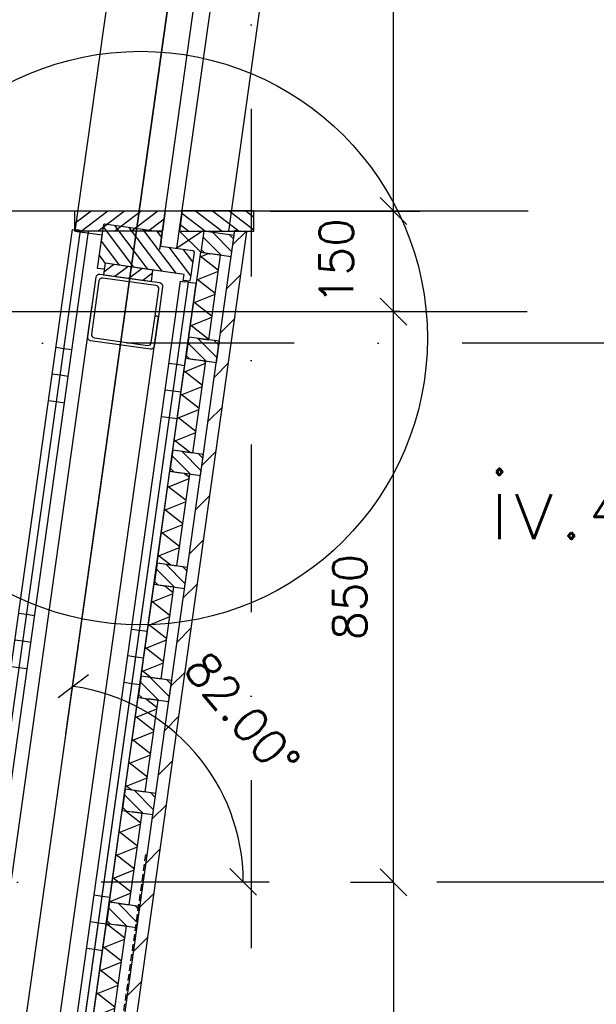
# Model space of a CAD drawing. Extents: x 151406 to 360561, y 44436 to 197234.
# Tile 30 of 57: x 166843 to 167702, y 95614 to 97081. Entities that reach past the tile are written whole.
import ezdxf

# ---------------------------------------------------------------- set-up
doc = ezdxf.new("R2010")
doc.units = 0
doc.header["$LTSCALE"] = 20
doc.header["$MEASUREMENT"] = 0
doc.header["$PDSIZE"] = -1
for name, pattern in [('DASHDOT', [25, 12.5, -6.25, 0, -6.25]), ('DASHED', [0.75, 0.5, -0.25]), ('DD1', [2.66667, 1.66667, -0.5, 0, -0.5])]:
    doc.linetypes.add(name, pattern=pattern)
doc.layers.get('0').update_dxf_attribs({"linetype": 'CONTINUOUS'})
doc.layers.get('DEFPOINTS').update_dxf_attribs({"linetype": 'CONTINUOUS'})
for name, color, linetype in [('_DETAILNUMMERS', 4, 'CONTINUOUS'), ('_DETAILNUMMERSTEKST', 4, 'CONTINUOUS'), ('A--01A1_ACEER', 1, 'CONTINUOUS'), ('A--A21--_F-23-', 9, 'CONTINUOUS'), ('A--A25--_F--3-', 9, 'CONTINUOUS'), ('A--A28--_F--3-', 1, 'CONTINUOUS'), ('A--A31--_F--3-', 9, 'CONTINUOUS'), ('A--A42--_F-23-', 9, 'CONTINUOUS'), ('A--A42--_F123-', 9, 'CONTINUOUS'), ('A--L21--', 3, 'CONTINUOUS'), ('A--L21--_F--3-', 7, 'CONTINUOUS'), ('A--L25--_F-23-', 7, 'CONTINUOUS'), ('A--L28--', 7, 'CONTINUOUS'), ('A--L28--_F--3-', 1, 'CONTINUOUS'), ('A--L31--_F--3-', 7, 'CONTINUOUS'), ('A--L42--', 7, 'CONTINUOUS'), ('A--L42--_F--3-', 7, 'CONTINUOUS'), ('A--L42--_F-23-', 7, 'CONTINUOUS'), ('A--M$1A-_F123-', 1, 'CONTINUOUS'), ('A--M1$A-_F123-', 1, 'CONTINUOUS'), ('A--T$1A-_F123-_0_25MM', 2, 'CONTINUOUS'), ('STRAMIEN', 8, 'DD1'), ('X--LR---_CP', 7, 'CONTINUOUS')]:
    doc.layers.add(name, color=color, linetype=linetype)
doc.styles.add('ALFA-0_25', font='ROMANS')
doc.styles.add('HIEMSTRA', font='romans.shx')
doc.dimstyles.get("Standard").update_dxf_attribs({"dimscale": 40, "dimtxt": 2.5, "dimasz": 2, "dimexe": 0.3, "dimexo": 0.3, "dimgap": 2, "dimtad": 1, "dimdec": 0, "dimzin": 0, "dimdsep": 46, "dimtxsty": 'HIEMSTRA', "dimblk1": 'OBLIQUE', "dimblk2": 'OBLIQUE', "dimsah": 1, "dimcen": 0.09, "dimdle": 0.3, "dimclrd": 1, "dimclre": 1, "dimclrt": 3, "dimadec": 0, "dimazin": 0, "dimtfac": 1, "dimtdec": 4, "dimtix": 1, "dimtmove": 2, "dimatfit": 3, "dimldrblk": 'OBLIQUE', "dimfxl": 0, "dimtvp": 625, "dimtolj": 1, "dimtzin": 0, "dimarcsym": 0})
doc.dimstyles.new('STANDARD$0', dxfattribs={"dimscale": 50, "dimtxt": 2.5, "dimasz": 2, "dimexe": 2, "dimexo": 0, "dimgap": 2, "dimtad": 1, "dimdec": 0, "dimzin": 0, "dimdsep": 46, "dimtxsty": 'ALFA-0_25', "dimblk1": 'OBLIQUE', "dimblk2": 'OBLIQUE', "dimsah": 1, "dimcen": -3, "dimdle": 2, "dimclrd": 1, "dimclre": 1, "dimclrt": 2, "dimadec": 0, "dimazin": 0, "dimtfac": 0.6666666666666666, "dimtofl": 0, "dimtmove": 2, "dimatfit": 3, "dimldrblk": 'OBLIQUE', "dimfxl": 0, "dimtvp": 0.8333333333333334, "dimtolj": 1, "dimtzin": 0, "dimarcsym": 0})
pattern_1 = [(142.0001918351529, (14.85402802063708, -2.087546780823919), (-18.46976510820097, -23.64038444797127), []), (202.0001918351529, (14.85402802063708, -2.087546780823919), (11.2382909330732, -27.81547800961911), [])]
pattern_2 = [(142.0001918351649, (14.85402802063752, -2.08754678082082), (-18.46976510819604, -23.64038444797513), []), (202.0001918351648, (14.85402802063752, -2.08754678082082), (11.238290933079, -27.81547800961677), [])]
pattern_3 = [(352.000000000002, (0, 0), (55.66924038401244, 396.1072274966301), []), (352.000000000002, (5.566924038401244, 39.610722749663), (55.66924038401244, 396.1072274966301), []), (352.000000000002, (11.13384807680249, 79.22144549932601), (55.66924038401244, 396.1072274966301), [])]

# ---------------------------------------------------------------- blocks, each defined once
blk = doc.blocks.new('_OBLIQUE')
at = {"color": 0, "linetype": 'ByBlock'}
blk.add_line((-0.5, -0.5), (0.5, 0.5), dxfattribs=at)
blk = doc.blocks.new('*D79')
at = {"layer": 'A--M1$A-_F123-', "color": 1, "lineweight": -2}
for p, q in [((167399.3729216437, 96755.72515219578), (167399.3729216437, 97685.72515219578)), ((167335.3068456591, 97645.72515219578), (167439.3729216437, 97645.72515219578)), ((167215.847136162, 96795.72515219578), (167439.3729216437, 96795.72515219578))]:
    blk.add_line(p, q, dxfattribs=at)
at = {"layer": 'DEFPOINTS', "color": 0}
for p in [(167335.3068456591, 97645.72515219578), (167399.3729216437, 97645.72515219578), (167215.847136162, 96795.72515219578)]:
    blk.add_point(p, dxfattribs=at)
at = {"layer": 'A--M1$A-_F123-', "color": 1, "lineweight": -2, "xscale": 40, "yscale": 40, "zscale": 40}
for p, rotation in [((167399.3729216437, 97645.72515219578), 90), ((167399.3729216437, 96795.72515219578), 270)]:
    blk.add_blockref('_OBLIQUE', p, dxfattribs=dict(at, rotation=rotation))
at = {"layer": 'A--M1$A-_F123-', "color": 2, "insert": (167334.3729216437, 97220.72515219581), "char_height": 50, "attachment_point": 5, "rotation": 90, "style": 'ALFA-0_25'}
blk.add_mtext('\\A1;850', dxfattribs=at)
blk = doc.blocks.new('*D455')
at = {"color": 1, "linetype": 'ByBlock'}
for p, q in [((167032.2405775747, 96645.89793803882), (167096.1375022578, 96645.89793803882)), ((167096.1375022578, 95795.89793803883), (167096.1375022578, 96645.89793803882)), ((167032.2405775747, 95795.89793803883), (167096.1375022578, 95795.89793803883))]:
    blk.add_line(p, q, dxfattribs=at)
at = {"layer": 'DEFPOINTS', "color": 0, "linetype": 'ByBlock'}
for p in [(167032.2405775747, 96645.89793803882), (167096.1375022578, 96645.89793803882), (167032.2405775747, 95795.89793803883)]:
    blk.add_point(p, dxfattribs=at)
at = {"color": 1, "linetype": 'ByBlock', "xscale": 40, "yscale": 40, "zscale": 40}
for p, rotation in [((167096.1375022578, 96645.89793803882), 90), ((167096.1375022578, 95795.89793803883), 270)]:
    blk.add_blockref('_OBLIQUE', p, dxfattribs=dict(at, rotation=rotation))
at = {"color": 2, "linetype": 'ByBlock', "insert": (167031.1375022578, 96220.89793803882), "char_height": 50, "attachment_point": 5, "rotation": 90, "style": 'ALFA-0_25'}
blk.add_mtext('\\A1;850', dxfattribs=at)
blk = doc.blocks.new('*D456')
at = {"color": 1, "linetype": 'ByBlock'}
for p, q in [((167335.4759969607, 95795.89793803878), (167399.3729216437, 95795.89793803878)), ((167399.3729216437, 95795.89793803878), (167399.3729216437, 94995.89793803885)), ((167335.4759969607, 94995.89793803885), (167399.3729216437, 94995.89793803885))]:
    blk.add_line(p, q, dxfattribs=at)
at = {"layer": 'DEFPOINTS', "color": 0, "linetype": 'ByBlock'}
for p in [(167335.4759969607, 95795.89793803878), (167335.4759969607, 94995.89793803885), (167399.3729216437, 94995.89793803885)]:
    blk.add_point(p, dxfattribs=at)
at = {"color": 1, "linetype": 'ByBlock', "xscale": 40, "yscale": 40, "zscale": 40}
for p, rotation in [((167399.3729216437, 95795.89793803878), 90), ((167399.3729216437, 94995.89793803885), 270)]:
    blk.add_blockref('_OBLIQUE', p, dxfattribs=dict(at, rotation=rotation))
at = {"color": 2, "linetype": 'ByBlock', "insert": (167334.3729216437, 95395.89793803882), "char_height": 50, "attachment_point": 5, "rotation": 90, "style": 'ALFA-0_25'}
blk.add_mtext('\\A1;800', dxfattribs=at)
blk = doc.blocks.new('*D462')
at = {"layer": 'A--M$1A-_F123-', "color": 1, "lineweight": -2}
blk.add_arc((166881.6214454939, 95796.5316746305), 293.9473057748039, 1.272221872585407e-14, 82.00000390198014, dxfattribs=at)
at = {"layer": 'DEFPOINTS', "color": 0}
for p in [(166987.4125972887, 96549.27520497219), (167051.6206666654, 96036.334267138), (151785.3460265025, 95796.53167463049), (185738.8786951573, 95796.5316746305), (166866.2206397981, 95686.94919393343)]:
    blk.add_point(p, dxfattribs=at)
at = {"layer": 'A--M$1A-_F123-', "color": 1, "lineweight": -2, "xscale": 40, "yscale": 40, "zscale": 40}
for p, rotation in [((166922.5309837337, 96087.61830821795), 172.0000039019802), ((167175.5687512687, 95796.5316746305), 270)]:
    blk.add_blockref('_OBLIQUE', p, dxfattribs=dict(at, rotation=rotation))
at = {"layer": 'A--M$1A-_F123-', "color": 2, "insert": (167174.2096696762, 96044.9675216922), "char_height": 50, "attachment_point": 5, "rotation": 310.33449380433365, "style": 'HIEMSTRA'}
blk.add_mtext('\\A1;82.00°', dxfattribs=at)
blk = doc.blocks.new('*D477')
at = {"layer": 'A--M$1A-_F123-', "color": 1, "lineweight": -2}
for p, q in [((167408.8873584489, 96795.72515219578), (167399.3729216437, 96795.72515219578)), ((167399.3729216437, 96645.89793803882), (167399.3729216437, 96795.72515219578)), ((167408.8873584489, 96645.89793803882), (167399.3729216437, 96645.89793803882))]:
    blk.add_line(p, q, dxfattribs=at)
at = {"layer": 'DEFPOINTS', "color": 0}
for p in [(167399.3729216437, 96795.72515219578), (167408.8873584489, 96795.72515219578), (167408.8873584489, 96645.89793803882)]:
    blk.add_point(p, dxfattribs=at)
at = {"layer": 'A--M$1A-_F123-', "color": 1, "lineweight": -2, "xscale": 40, "yscale": 40, "zscale": 40}
for p, rotation in [((167399.3729216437, 96795.72515219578), 90), ((167399.3729216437, 96645.89793803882), 270)]:
    blk.add_blockref('_OBLIQUE', p, dxfattribs=dict(at, rotation=rotation))
at = {"layer": 'A--M$1A-_F123-', "color": 2, "insert": (167314.3729216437, 96720.81154511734), "char_height": 50, "attachment_point": 5, "rotation": 90, "style": 'ALFA-0_25'}
blk.add_mtext('\\A1;150', dxfattribs=at)
blk = doc.blocks.new('*U867')
at = {"layer": 'A--A21--_F-23-', "linetype": 'Continuous'}
h = blk.add_hatch(dxfattribs=at)
h.set_pattern_fill('ALFAISO', color=256, scale=30, angle=82.00019183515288, style=0)
h.set_pattern_definition(pattern_1)
h.paths.add_polyline_path([(0, 0), (-14.85402802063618, 2.087546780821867), (4.351395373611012, 138.7445548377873), (19.20542339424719, 136.6570080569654), (34.05945141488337, 134.5694612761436), (14.85402802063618, -2.087546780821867)])
at = {"layer": 'A--L21--_F--3-', "color": 3, "linetype": 'Continuous'}
for points in [[(0, 0), (-14.85402802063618, 2.087546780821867), (4.351395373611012, 138.7445548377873), (19.20542339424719, 136.6570080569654)], [(0, 0), (14.85402802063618, -2.087546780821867), (34.05945141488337, 134.5694612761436), (19.20542339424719, 136.6570080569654)]]:
    blk.add_lwpolyline(points, dxfattribs=at)
blk = doc.blocks.new('*U866')
at = {"layer": 'A--A42--_F-23-', "linetype": 'Continuous'}
h = blk.add_hatch(dxfattribs=at)
h.set_pattern_fill('ALFALINE', color=256, scale=40, style=0)
h.set_pattern_definition([(45, (-166925.990056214, -95013.89793803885), (-28.2842712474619, 28.2842712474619), [])])
h.paths.add_polyline_path([(0, 0), (-8.912405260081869, 1.252610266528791), (237.3256329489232, 1753.252610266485), (246.238038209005, 1751.999999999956), (255.1504434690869, 1750.747389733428), (8.912405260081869, -1.252610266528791)])
at = {"layer": 'A--L42--_F-23-', "color": 2, "linetype": 'Continuous'}
for points in [[(0, 0), (-8.912405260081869, 1.252610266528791), (237.3256329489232, 1753.252610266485), (246.238038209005, 1751.999999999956)], [(0, 0), (8.912405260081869, -1.252610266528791), (255.1504434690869, 1750.747389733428), (246.238038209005, 1751.999999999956)]]:
    blk.add_lwpolyline(points, dxfattribs=at)
blk = doc.blocks.new('*U865')
at = {"layer": 'A--A42--_F123-', "linetype": 'Continuous'}
h = blk.add_hatch(dxfattribs=at)
h.set_pattern_fill('ALFAPLST', color=256, scale=400, angle=-7.999999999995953, style=0)
h.set_pattern_definition([(352.0000000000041, (0, 0), (55.6692403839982, 396.107227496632), []), (352.0000000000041, (5.56692403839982, 39.6107227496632), (55.6692403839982, 396.107227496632), []), (352.0000000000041, (11.13384807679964, 79.2214454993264), (55.6692403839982, 396.107227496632), [])])
h.paths.add_polyline_path([(0, 0), (-5.941608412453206, 0.8350386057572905), (229.4453246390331, 1675.700095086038), (235.3869330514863, 1674.865056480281), (241.3285414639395, 1674.030017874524), (5.941608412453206, -0.8350386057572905)])
at = {"layer": 'A--L42--_F--3-', "color": 3, "linetype": 'Continuous'}
for points in [[(0, 0), (-5.941608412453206, 0.8350386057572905), (229.4453246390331, 1675.700095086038), (235.3869330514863, 1674.865056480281)], [(0, 0), (5.941608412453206, -0.8350386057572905), (241.3285414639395, 1674.030017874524), (235.3869330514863, 1674.865056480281)]]:
    blk.add_lwpolyline(points, dxfattribs=at)
blk = doc.blocks.new('*U864')
at = {"layer": 'A--A42--_F123-', "linetype": 'Continuous'}
h = blk.add_hatch(dxfattribs=at)
h.set_pattern_fill('ALFAPLST', color=256, scale=400, angle=-7.999999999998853, style=0)
h.set_pattern_definition([(352.0000000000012, (0, 0), (55.66924038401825, 396.1072274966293), []), (352.0000000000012, (5.566924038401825, 39.61072274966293), (55.66924038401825, 396.1072274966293), []), (352.0000000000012, (11.13384807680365, 79.22144549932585), (55.66924038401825, 396.1072274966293), [])])
h.paths.add_polyline_path([(0, 0), (-5.941608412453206, 0.8350386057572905), (229.6794869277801, 1677.3662463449), (235.6210953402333, 1676.531207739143), (241.5627037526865, 1675.696169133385), (5.941608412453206, -0.8350386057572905)])
at = {"layer": 'A--L42--_F--3-', "color": 3, "linetype": 'Continuous'}
for points in [[(0, 0), (-5.941608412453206, 0.8350386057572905), (229.6794869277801, 1677.3662463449), (235.6210953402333, 1676.531207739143)], [(0, 0), (5.941608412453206, -0.8350386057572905), (241.5627037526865, 1675.696169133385), (235.6210953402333, 1676.531207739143)]]:
    blk.add_lwpolyline(points, dxfattribs=at)
blk = doc.blocks.new('*U861')
at = {"layer": 'A--A21--_F-23-', "linetype": 'Continuous'}
h = blk.add_hatch(dxfattribs=at)
h.set_pattern_fill('ALFAISO', color=256, scale=30, angle=82.00019183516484, style=0)
h.set_pattern_definition(pattern_2)
h.paths.add_polyline_path([(0, 0), (-14.85402802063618, 2.087546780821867), (4.351395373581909, 138.7445548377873), (19.20542339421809, 136.6570080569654), (34.05945141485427, 134.5694612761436), (14.85402802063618, -2.087546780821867)])
at = {"layer": 'A--L21--_F--3-', "color": 3, "linetype": 'Continuous'}
for points in [[(0, 0), (-14.85402802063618, 2.087546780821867), (4.351395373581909, 138.7445548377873), (19.20542339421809, 136.6570080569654)], [(0, 0), (14.85402802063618, -2.087546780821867), (34.05945141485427, 134.5694612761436), (19.20542339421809, 136.6570080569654)]]:
    blk.add_lwpolyline(points, dxfattribs=at)
blk = doc.blocks.new('*U860')
at = {"layer": 'A--A21--_F-23-', "linetype": 'Continuous'}
h = blk.add_hatch(dxfattribs=at)
h.set_pattern_fill('ALFAISO', color=256, scale=30, angle=82.00019183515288, style=0)
h.set_pattern_definition(pattern_1)
h.paths.add_polyline_path([(0, 0), (-14.85402802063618, 2.087546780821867), (4.351395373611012, 138.7445548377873), (19.20542339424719, 136.6570080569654), (34.05945141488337, 134.5694612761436), (14.85402802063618, -2.087546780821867)])
at = {"layer": 'A--L21--_F--3-', "color": 3, "linetype": 'Continuous'}
for points in [[(0, 0), (-14.85402802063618, 2.087546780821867), (4.351395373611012, 138.7445548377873), (19.20542339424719, 136.6570080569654)], [(0, 0), (14.85402802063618, -2.087546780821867), (34.05945141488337, 134.5694612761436), (19.20542339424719, 136.6570080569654)]]:
    blk.add_lwpolyline(points, dxfattribs=at)
blk = doc.blocks.new('*U859')
at = {"layer": 'A--A21--_F-23-', "linetype": 'Continuous'}
h = blk.add_hatch(dxfattribs=at)
h.set_pattern_fill('ALFAISO', color=256, scale=30, angle=82.00019183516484, style=0)
h.set_pattern_definition(pattern_2)
h.paths.add_polyline_path([(0, 0), (-14.85402802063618, 2.087546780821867), (4.351395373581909, 138.7445548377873), (19.20542339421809, 136.6570080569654), (34.05945141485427, 134.5694612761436), (14.85402802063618, -2.087546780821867)])
at = {"layer": 'A--L21--_F--3-', "color": 3, "linetype": 'Continuous'}
for points in [[(0, 0), (-14.85402802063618, 2.087546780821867), (4.351395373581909, 138.7445548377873), (19.20542339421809, 136.6570080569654)], [(0, 0), (14.85402802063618, -2.087546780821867), (34.05945141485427, 134.5694612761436), (19.20542339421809, 136.6570080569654)]]:
    blk.add_lwpolyline(points, dxfattribs=at)
blk = doc.blocks.new('*U858')
at = {"layer": 'A--A21--_F-23-', "linetype": 'Continuous'}
h = blk.add_hatch(dxfattribs=at)
h.set_pattern_fill('ALFAISO', color=256, scale=30, angle=82.00019183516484, style=0)
h.set_pattern_definition(pattern_2)
h.paths.add_polyline_path([(0, 0), (-14.85402802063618, 2.087546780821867), (4.351395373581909, 138.7445548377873), (19.20542339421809, 136.6570080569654), (34.05945141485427, 134.5694612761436), (14.85402802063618, -2.087546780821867)])
at = {"layer": 'A--L21--_F--3-', "color": 3, "linetype": 'Continuous'}
for points in [[(0, 0), (-14.85402802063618, 2.087546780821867), (4.351395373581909, 138.7445548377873), (19.20542339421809, 136.6570080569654)], [(0, 0), (14.85402802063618, -2.087546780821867), (34.05945141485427, 134.5694612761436), (19.20542339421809, 136.6570080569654)]]:
    blk.add_lwpolyline(points, dxfattribs=at)
blk = doc.blocks.new('*U857')
at = {"layer": 'A--A21--_F-23-', "linetype": 'Continuous'}
h = blk.add_hatch(dxfattribs=at)
h.set_pattern_fill('ALFAISO', color=256, scale=30, angle=82.00019183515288, style=0)
h.set_pattern_definition(pattern_1)
h.paths.add_polyline_path([(0, 0), (-14.85402802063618, 2.087546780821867), (4.351395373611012, 138.7445548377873), (19.20542339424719, 136.6570080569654), (34.05945141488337, 134.5694612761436), (14.85402802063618, -2.087546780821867)])
at = {"layer": 'A--L21--_F--3-', "color": 3, "linetype": 'Continuous'}
for points in [[(0, 0), (-14.85402802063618, 2.087546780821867), (4.351395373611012, 138.7445548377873), (19.20542339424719, 136.6570080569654)], [(0, 0), (14.85402802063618, -2.087546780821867), (34.05945141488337, 134.5694612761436), (19.20542339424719, 136.6570080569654)]]:
    blk.add_lwpolyline(points, dxfattribs=at)
blk = doc.blocks.new('*U856')
at = {"layer": 'A--A21--_F-23-', "linetype": 'Continuous'}
h = blk.add_hatch(dxfattribs=at)
h.set_pattern_fill('ALFAISO', color=256, scale=30, angle=82.00019183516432, style=0)
h.set_pattern_definition([(142.0001918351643, (14.8540280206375, -2.087546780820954), (-18.46976510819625, -23.64038444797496), []), (202.0001918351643, (14.8540280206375, -2.087546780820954), (11.23829093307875, -27.81547800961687), [])])
h.paths.add_polyline_path([(0, 0), (-14.85402802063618, 2.087546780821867), (2.877653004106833, 128.25807824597), (17.73168102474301, 126.1705314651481), (32.58570904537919, 124.0829846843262), (14.85402802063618, -2.087546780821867)])
at = {"layer": 'A--L21--_F--3-', "color": 3, "linetype": 'Continuous'}
for points in [[(0, 0), (-14.85402802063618, 2.087546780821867), (2.877653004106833, 128.25807824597), (17.73168102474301, 126.1705314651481)], [(0, 0), (14.85402802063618, -2.087546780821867), (32.58570904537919, 124.0829846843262), (17.73168102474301, 126.1705314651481)]]:
    blk.add_lwpolyline(points, dxfattribs=at)
blk = doc.blocks.new('Q020578-')
at = {"layer": 'A--L28--_F--3-', "color": 4, "linetype": 'Continuous'}
blk.add_lwpolyline([(-50.0147963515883, 0.0585206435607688), (-50.0147963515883, 45.05852064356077, -0.4142135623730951), (-45.0147963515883, 50.05852064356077), (44.9852036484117, 50.05852064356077, -0.4142135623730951), (49.9852036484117, 45.05852064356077), (49.9852036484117, -44.94147935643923, -0.4142135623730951), (44.9852036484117, -49.94147935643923), (-45.0147963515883, -49.94147935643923, -0.4142135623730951), (-50.0147963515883, -44.94147935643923), (-50.0147963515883, 0.0585206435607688), (-45.0147963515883, 0.0585206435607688), (-45.0147963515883, -39.94147935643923, 0.4142135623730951), (-40.0147963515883, -44.94147935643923), (39.9852036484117, -44.94147935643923, 0.4142135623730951), (44.9852036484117, -39.94147935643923), (44.9852036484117, 40.05852064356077, 0.4142135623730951), (39.9852036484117, 45.05852064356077), (-40.0147963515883, 45.05852064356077, 0.4142135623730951), (-45.0147963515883, 40.05852064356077), (-45.0147963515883, 0.0585206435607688)], format="xyb", close=True, dxfattribs=at)
at = {"layer": 'X--LR---_CP', "color": 4, "linetype": 'Continuous'}
for p in [(-50.0147963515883, 0.0585206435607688), (0, 0), (49.9852036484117, 0.0585206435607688)]:
    blk.add_point(p, dxfattribs=at)
blk = doc.blocks.new('*U855')
at = {"layer": 'A--A42--_F123-', "linetype": 'Continuous'}
h = blk.add_hatch(dxfattribs=at)
h.set_pattern_fill('ALFAPLST', color=256, scale=400, angle=-7.999999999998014, style=0)
h.set_pattern_definition(pattern_3)
h.paths.add_polyline_path([(0, 0), (-5.941608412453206, 0.8350386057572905), (135.9459561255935, 1010.417519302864), (141.8875645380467, 1009.582480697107), (147.8291729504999, 1008.74744209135), (5.941608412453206, -0.8350386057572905)])
at = {"layer": 'A--L42--_F--3-', "color": 3, "linetype": 'Continuous'}
for points in [[(0, 0), (-5.941608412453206, 0.8350386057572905), (135.9459561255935, 1010.417519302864), (141.8875645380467, 1009.582480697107)], [(0, 0), (5.941608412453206, -0.8350386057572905), (147.8291729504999, 1008.74744209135), (141.8875645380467, 1009.582480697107)]]:
    blk.add_lwpolyline(points, dxfattribs=at)
blk = doc.blocks.new('*U844')
at = {"layer": 'A--A42--_F123-', "linetype": 'Continuous'}
h = blk.add_hatch(dxfattribs=at)
h.set_pattern_fill('ALFAPLST', color=256, scale=400, angle=-7.999999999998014, style=0)
h.set_pattern_definition(pattern_3)
h.paths.add_polyline_path([(0, 0), (-5.941608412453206, 0.8350386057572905), (135.9459561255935, 1010.417519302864), (141.8875645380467, 1009.582480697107), (147.8291729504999, 1008.74744209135), (5.941608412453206, -0.8350386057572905)])
at = {"layer": 'A--L42--_F--3-', "color": 3, "linetype": 'Continuous'}
for points in [[(0, 0), (-5.941608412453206, 0.8350386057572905), (135.9459561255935, 1010.417519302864), (141.8875645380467, 1009.582480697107)], [(0, 0), (5.941608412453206, -0.8350386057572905), (147.8291729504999, 1008.74744209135), (141.8875645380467, 1009.582480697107)]]:
    blk.add_lwpolyline(points, dxfattribs=at)

msp = doc.modelspace()

# ---------------------------------------------------------------- hatches: boundary and pattern name
at = {"layer": 'A--A25--_F--3-'}
h = msp.add_hatch(dxfattribs=at)
h.set_pattern_fill('ALFALINE', color=256, scale=15, angle=-8.000000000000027, style=0, pattern_type=2)
h.set_pattern_definition([(36.99999999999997, (40124.48972646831, 869.9999999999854), (-9.027225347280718, 11.9795326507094), [])])
h.paths.add_polyline_path([(167055.187427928, 96765.89793803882), (166924.8137030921, 96765.89793803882), (166924.8137030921, 96795.89793803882), (167059.3935463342, 96795.89793803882)])
h = msp.add_hatch(dxfattribs=at)
h.set_pattern_fill('ALFALINE', color=256, scale=15, angle=-8.000000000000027, style=0, pattern_type=2)
h.set_pattern_definition([(143, (293953.9520608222, 869.9999999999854), (9.027225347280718, 11.9795326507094), [])])
h.paths.add_polyline_path([(167080.4319464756, 96765.89793803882), (167191.6280841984, 96765.89793803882), (167191.6280841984, 96795.89793803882), (167084.6380648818, 96795.89793803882)])
h = msp.add_hatch(dxfattribs=at)
h.set_pattern_fill('ALFALINE', color=256, scale=15, angle=-90.00000000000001, style=0)
h.set_pattern_definition([(315, (167535.8915498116, 96039.72571220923), (10.60660171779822, 10.60660171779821), [])])
h.paths.add_polyline_path([(167112.2300476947, 96734.25727000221), (167157.7823788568, 96727.85530735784), (167162.2359180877, 96759.54388555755), (167116.6835869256, 96765.94584820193)])
h = msp.add_hatch(dxfattribs=at)
h.set_pattern_fill('ALFALINE', color=256, scale=15, angle=-90.00000000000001, style=0)
h.set_pattern_definition([(315, (167513.7063506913, 95881.86649817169), (10.60660171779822, 10.60660171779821), [])])
h.paths.add_polyline_path([(167090.0448485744, 96576.39805596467), (167135.5971797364, 96569.9960933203), (167140.0507189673, 96601.68467152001), (167094.4983878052, 96608.08663416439)])
h = msp.add_hatch(dxfattribs=at)
h.set_pattern_fill('ALFALINE', color=256, scale=15, angle=-90.00000000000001, style=0)
h.set_pattern_definition([(315, (167490.0518684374, 95713.52023152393), (10.60660171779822, 10.60660171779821), [])])
h.paths.add_polyline_path([(167066.3903663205, 96408.05178931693), (167111.9426974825, 96401.64982667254), (167116.3962367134, 96433.33840487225), (167070.8439055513, 96439.74036751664)])
h = msp.add_hatch(dxfattribs=at)
h.set_pattern_fill('ALFALINE', color=256, scale=15, angle=-90.00000000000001, style=0)
h.set_pattern_definition([(315, (167466.3874963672, 95545.17535482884), (10.60660171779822, 10.60660171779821), [])])
h.paths.add_polyline_path([(167042.7259942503, 96239.70691262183), (167088.2783254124, 96233.30494997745), (167092.7318646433, 96264.99352817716), (167047.1795334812, 96271.39549082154)])
h = msp.add_hatch(dxfattribs=at)
h.set_pattern_fill('ALFALINE', color=256, scale=15, angle=-90.00000000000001, style=0)
h.set_pattern_definition([(315, (167442.7280692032, 95376.82978314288), (10.60660171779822, 10.60660171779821), [])])
h.paths.add_polyline_path([(167019.0665670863, 96071.36134093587), (167064.6188982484, 96064.95937829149), (167069.0724374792, 96096.6479564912), (167023.5201063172, 96103.04991913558)])
h = msp.add_hatch(dxfattribs=at)
h.set_pattern_fill('ALFALINE', color=256, scale=15, angle=-90.00000000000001, style=0)
h.set_pattern_definition([(315, (167419.0735869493, 95208.48351649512), (10.60660171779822, 10.60660171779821), [])])
h.paths.add_polyline_path([(166995.4120848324, 95903.01507428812), (167040.9644159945, 95896.61311164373), (167045.4179552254, 95928.30168984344), (166999.8656240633, 95934.70365248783)])
h = msp.add_hatch(dxfattribs=at)
h.set_pattern_fill('ALFALINE', color=256, scale=15, angle=-90.00000000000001, style=0)
h.set_pattern_definition([(315, (167395.4092148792, 95040.13863980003), (10.60660171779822, 10.60660171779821), [])])
h.paths.add_polyline_path([(166971.7477127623, 95734.67019759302), (167017.3000439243, 95728.26823494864), (167021.7535831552, 95759.95681314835), (166976.2012519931, 95766.35877579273)])
at = {"layer": 'A--A31--_F--3-'}
h = msp.add_hatch(dxfattribs=at)
h.set_pattern_fill('ALFALINE', color=256, scale=15, angle=-7.981070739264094, style=0, pattern_type=2)
h.set_pattern_definition([(307.0189292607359, (166894.1793369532, 96719.42815039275), (-11.97654960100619, -9.03118262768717), [])])
h.paths.add_polyline_path([(167100.4908389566, 96736.95237765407), (167102.2959512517, 96734.55855861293), (167097.4530051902, 96700.01640648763), (167096.2033918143, 96691.10358053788), (167086.3002518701, 96692.4920398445), (167087.5498652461, 96701.40486579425), (166969.7024999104, 96717.92753154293), (166968.4528865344, 96709.01470559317), (166958.5497465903, 96710.40316489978), (166965.4920431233, 96759.91886462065), (166967.7135780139, 96775.76388853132), (166968.842737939, 96776.61535659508), (167054.0097414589, 96764.67460655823), (167054.8612095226, 96763.54544663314), (167053.7504420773, 96755.62293467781), (167052.1814830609, 96744.4323865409), (167052.7775107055, 96743.64197459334)])
h = msp.add_hatch(dxfattribs=at)
h.set_pattern_fill('ALFALINE', color=256, scale=15, angle=-7.981070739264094, style=0, pattern_type=2)
h.set_pattern_definition([(37.01892926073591, (72.01026400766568, 160.8346611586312), (-9.031182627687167, 11.97654960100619), [])])
h.paths.add_polyline_path([(166969.7024999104, 96717.92753154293), (166967.3060101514, 96700.87562087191), (167038.73673416, 96690.83668729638), (167041.1260906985, 96707.91366221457)])

# ---------------------------------------------------------------- linework, layer by layer
at = {"layer": '_DETAILNUMMERS'}
msp.add_circle((167022.6858544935, 96606.42750747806), 427.2623505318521, dxfattribs=at)
at = {"layer": '_DETAILNUMMERSTEKST'}
msp.add_line((167331.2837080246, 99005.89734013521), (166778.3135762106, 95071.3104068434), dxfattribs=at)
at = {"layer": 'A--01A1_ACEER'}
for p, q in [((167051.3297451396, 96738.38314352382), (167184.2926890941, 97686.7369304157)), ((167076.8386001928, 96740.26851488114), (167210.446633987, 97693.22338365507)), ((167052.3992947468, 97675.89793803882), (166924.8137030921, 96765.89793803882)), ((167281.2136758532, 97675.89793803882), (167153.6280841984, 96765.89793803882)), ((166754.6123737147, 96795.89793803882), (167600.2749643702, 96795.89793803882)), ((166924.8137030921, 96765.89793803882), (166965.52642666, 96760.18985350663)), ((166964.2269579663, 96750.92143615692), (166966.3463530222, 96766.03795108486)), ((166973.1802276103, 96765.07981489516), (166966.3463530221, 96766.03795108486)), ((167114.7910061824, 96765.89793803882), (167076.8386001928, 96740.26851488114)), ((167080.4319464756, 96765.89793803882), (167112.2300758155, 96734.25721533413)), ((166753.0896944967, 96645.89793803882), (167598.7522851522, 96645.89793803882))]:
    msp.add_line(p, q, dxfattribs=at)
at = {"layer": 'A--L25--_F-23-', "color": 2, "linetype": 'Continuous'}
for points in [[(167055.187427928, 96765.89793803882), (166924.8137030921, 96765.89793803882), (166924.8137030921, 96795.89793803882), (167059.3935463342, 96795.89793803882)], [(167080.4319464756, 96765.89793803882), (167191.6280841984, 96765.89793803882), (167191.6280841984, 96795.89793803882), (167084.6380648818, 96795.89793803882)], [(166969.7024999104, 96717.92753154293), (166967.3060101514, 96700.87562087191), (167038.73673416, 96690.83668729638), (167041.1260906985, 96707.91366221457)]]:
    msp.add_lwpolyline(points, close=True, dxfattribs=at)
at = {"layer": 'A--L31--_F--3-', "color": 2, "linetype": 'Continuous'}
msp.add_lwpolyline([(167100.4908389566, 96736.95237765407), (167102.2959512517, 96734.55855861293), (167097.4530051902, 96700.01640648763), (167096.2033918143, 96691.10358053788), (167086.3002518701, 96692.4920398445), (167086.3002518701, 96692.4920398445), (167087.5498652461, 96701.40486579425), (166969.7024999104, 96717.92753154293), (166968.4528865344, 96709.01470559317), (166958.5497465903, 96710.40316489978), (166965.4920431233, 96759.91886462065), (166967.7135780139, 96775.76388853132), (166968.842737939, 96776.61535659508), (167054.0097414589, 96764.67460655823), (167054.8612095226, 96763.54544663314), (167053.7504420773, 96755.62293467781), (167052.1814830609, 96744.4323865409), (167052.7775107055, 96743.64197459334)], close=True, dxfattribs=at)
at = {"layer": 'A--T$1A-_F123-_0_25MM', "color": 1}
for p, q in [((166911.1938587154, 96016.96102236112), (167331.2794537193, 99005.89793803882)), ((166730.1515830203, 95087.79658270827), (166950.1413158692, 96652.79658270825)), ((166834.8269823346, 95114.07109623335), (167049.1681227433, 96638.87927261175))]:
    msp.add_line(p, q, dxfattribs=at)
at = {"layer": 'A--T$1A-_F123-_0_25MM', "color": 4, "linetype": 'DASHED'}
msp.add_line((166920.681800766, 95055.16430604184), (167030.9327970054, 95839.60746850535), dxfattribs=at)
at = {"layer": 'A--T$1A-_F123-_0_25MM'}
for points in [[(167112.2300476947, 96734.25727000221), (167157.7823788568, 96727.85530735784), (167162.2359180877, 96759.54388555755), (167116.6835869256, 96765.94584820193)], [(167090.0448485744, 96576.39805596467), (167135.5971797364, 96569.9960933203), (167140.0507189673, 96601.68467152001), (167094.4983878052, 96608.08663416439)], [(167066.3903663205, 96408.05178931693), (167111.9426974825, 96401.64982667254), (167116.3962367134, 96433.33840487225), (167070.8439055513, 96439.74036751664)], [(167042.7259942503, 96239.70691262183), (167088.2783254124, 96233.30494997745), (167092.7318646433, 96264.99352817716), (167047.1795334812, 96271.39549082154)], [(167019.0665670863, 96071.36134093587), (167064.6188982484, 96064.95937829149), (167069.0724374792, 96096.6479564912), (167023.5201063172, 96103.04991913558)], [(166995.4120848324, 95903.01507428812), (167040.9644159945, 95896.61311164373), (167045.4179552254, 95928.30168984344), (166999.8656240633, 95934.70365248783)], [(166971.7477127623, 95734.67019759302), (167017.3000439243, 95728.26823494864), (167021.7535831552, 95759.95681314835), (166976.2012519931, 95766.35877579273)]]:
    msp.add_lwpolyline(points, close=True, dxfattribs=at)
at = {"layer": 'STRAMIEN', "linetype": 'DASHDOT'}
for p, q in [((167187.5325225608, 109950.7161111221), (167187.5325225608, 90540.00219489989)), ((185755.380306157, 96598.89793803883), (152098.7249153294, 96598.89793803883)), ((185717.7975699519, 95795.89793803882), (151764.2649012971, 95795.89793803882))]:
    msp.add_line(p, q, dxfattribs=at)

# ---------------------------------------------------------------- block references
at = {"layer": 'A--L21--'}
for name, p in [('*U856', (167109.3524228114, 96605.99913708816)), ('*U857', (167085.6929956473, 96437.6535654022)), ('*U858', (167062.0335684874, 96269.30799374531)), ('*U859', (167038.3741413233, 96100.96242205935)), ('*U860', (167014.7147141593, 95932.6168503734)), ('*U861', (166991.0552869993, 95764.27127871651)), ('*U867', (166967.3958598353, 95595.92570703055))]:
    msp.add_blockref(name, p, dxfattribs=at)
at = {"layer": 'A--L28--', "rotation": 171.9999999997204}
msp.add_blockref('Q020578-', (166999.6482114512, 96645.89793803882), dxfattribs=at)
at = {"layer": 'A--L42--'}
for name, p in [('*U844', (166785.1796151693, 95757.98565040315)), ('*U855', (166797.0636563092, 95756.31545734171)), ('*U866', (166925.990056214, 95013.89793803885)), ('*U864', (166852.2733499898, 95013.89793803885)), ('*U865', (166864.3912808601, 95013.89793803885))]:
    msp.add_blockref(name, p, dxfattribs=at)

# ---------------------------------------------------------------- texts
at = {"layer": '_DETAILNUMMERSTEKST', "style": 'HIEMSTRA'}
msp.add_text('iv.42', height=100, dxfattribs=at).set_placement((167540.0004147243, 96307.14842436))

# ---------------------------------------------------------------- dimensions: what is measured, and where the dimension line sits
at = {"layer": 'A--M$1A-_F123-'}
for base, p1, p2, picture, middle in [((167399.3729216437, 96795.72515219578), (167408.8873584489, 96645.89793803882), (167408.8873584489, 96795.72515219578), '*D477', (167314.3729216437, 96720.81154511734)), ((167399.3729216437, 94995.89793803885), (167335.4759969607, 95795.89793803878), (167335.4759969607, 94995.89793803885), '*D456', (167334.3729216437, 95395.89793803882))]:
    dim = msp.add_linear_dim(base=base, p1=p1, p2=p2, angle=90, dimstyle='STANDARD$0', override={"dimscale": 20, "dimexe": 0, "dimexo": 0, "dimcen": 0, "dimdle": 0, "dimclrt": 2, "dimtfac": 0.75, "dimtvp": 1.5}, dxfattribs=at)
    dim.commit()
    dim.dimension.update_dxf_attribs({"geometry": picture, "text_midpoint": middle})
dim = msp.add_linear_dim(base=(167399.3729216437, 96645.89793803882), p1=(167335.4759969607, 95795.89793803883), p2=(167335.4759969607, 96645.89793803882), angle=90, dimstyle='STANDARD$0', override={"dimscale": 20, "dimexe": 0, "dimexo": 0, "dimcen": 0, "dimdle": 0, "dimclrt": 2, "dimtfac": 0.75, "dimtvp": 1.5}, dxfattribs=at)
dim.commit()
dim.dimension.update_dxf_attribs({"geometry": '*D455', "text_midpoint": (167334.3729216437, 96220.89793803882), "insert": (303.235419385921, 0)})
dim = msp.add_angular_dim_2l(base=(167051.6206666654, 96036.334267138), line1=((185738.8786951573, 95796.5316746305), (151785.3460265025, 95796.5316746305)), line2=((166866.2206397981, 95686.94919393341), (166987.4125972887, 96549.27520497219)), dimstyle='Standard', override={"dimscale": 20, "dimexe": 0, "dimexo": 0, "dimdec": 2, "dimcen": 0, "dimdle": 0, "dimclrt": 2, "dimadec": 2, "dimtfac": 0.75, "dimtvp": 1.5}, dxfattribs=at)
dim.commit()
dim.dimension.update_dxf_attribs({"geometry": '*D462', "text_midpoint": (167174.2096696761, 96044.96752169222), "dimtype": 162})
at = {"layer": 'A--M1$A-_F123-'}
dim = msp.add_linear_dim(base=(167399.3729216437, 97645.72515219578), p1=(167215.847136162, 96795.72515219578), p2=(167335.3068456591, 97645.72515219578), angle=90, dimstyle='STANDARD$0', override={"dimscale": 20, "dimblk1": 'OBLIQUE', "dimblk2": 'OBLIQUE'}, dxfattribs=at)
dim.commit()
dim.dimension.update_dxf_attribs({"geometry": '*D79', "text_midpoint": (167334.3729216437, 97220.72515219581)})

doc.saveas('drawing.dxf')
